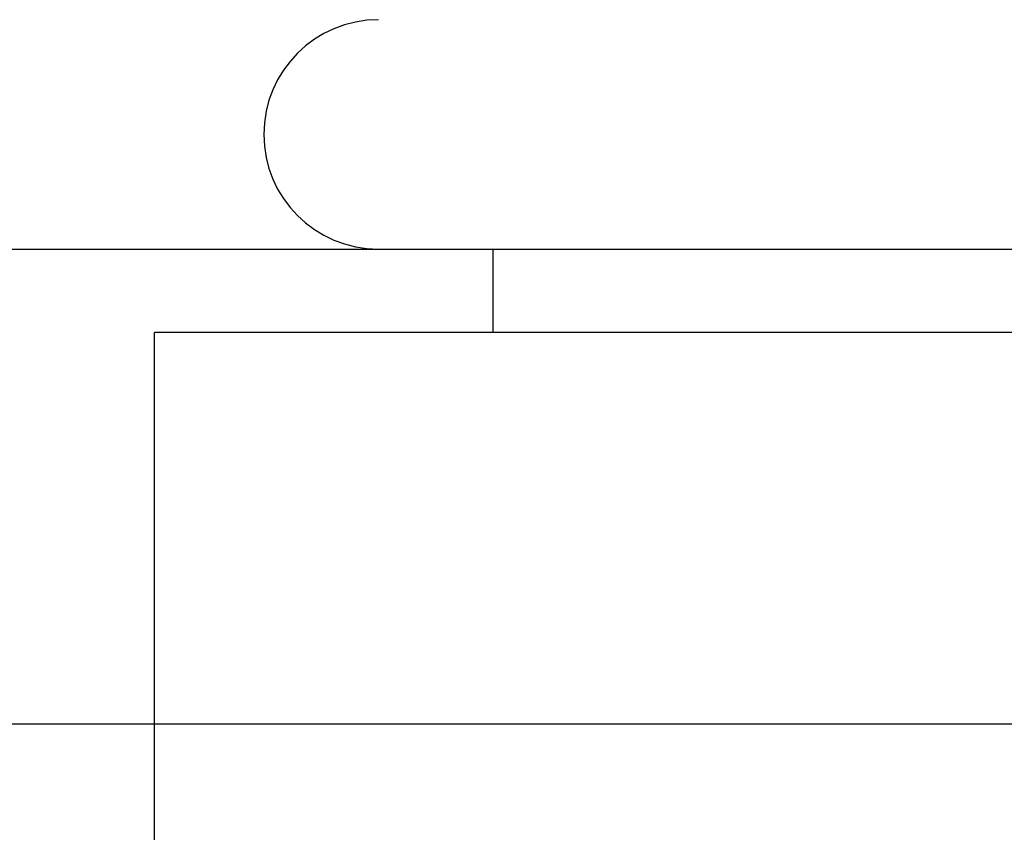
# Model space of a CAD drawing. Header units: millimetres. Extents: x 226749 to 325316, y -44191 to 40236.
# Tile 112 of 164: x 294112.99 to 294122.43, y 12174.46 to 12182.25. Entities that reach past the tile are written whole.
import ezdxf

# ---------------------------------------------------------------- set-up
doc = ezdxf.new("R2010")
doc.units = ezdxf.units.MM
doc.header["$LTSCALE"] = 100
doc.layers.add('K_URZĄDZENIA', color=4, linetype='Continuous')

# ---------------------------------------------------------------- blocks, each defined once
blk = doc.blocks.new('ZBIORNIK_RZUT')
at = {"layer": 'K_URZĄDZENIA'}
for p, q in [((149994.8475, 96582.7783), (149994.8475, 96509.2783)), ((149994.0475, 96511.4283), (149994.0475, 96533.4707)), ((149994.8475, 96512.5283), (149994.0475, 96512.5283)), ((149994.0475, 96510.6783), (149994.0475, 96511.4283)), ((149994.0475, 96507.4451), (149994.0475, 96510.6783)), ((150005.7637, 96509.2783), (149994.8475, 96509.2783))]:
    blk.add_line(p, q, dxfattribs=at)
blk.add_arc((149992.9475, 96511.4283), 1.1, 180, 0, dxfattribs=at)

msp = doc.modelspace()

# ---------------------------------------------------------------- linework, layer by layer
at = {"color": 7, "linetype": 'Continuous'}
msp.add_line((294056.62, 12175.5005), (294139.12, 12175.5005), dxfattribs=at)

# ---------------------------------------------------------------- block references
at = {"layer": 'K_URZĄDZENIA', "rotation": 270}
msp.add_blockref('ZBIORNIK_RZUT', (197604.9989, 162174.098), dxfattribs=at)

doc.saveas('drawing.dxf')
